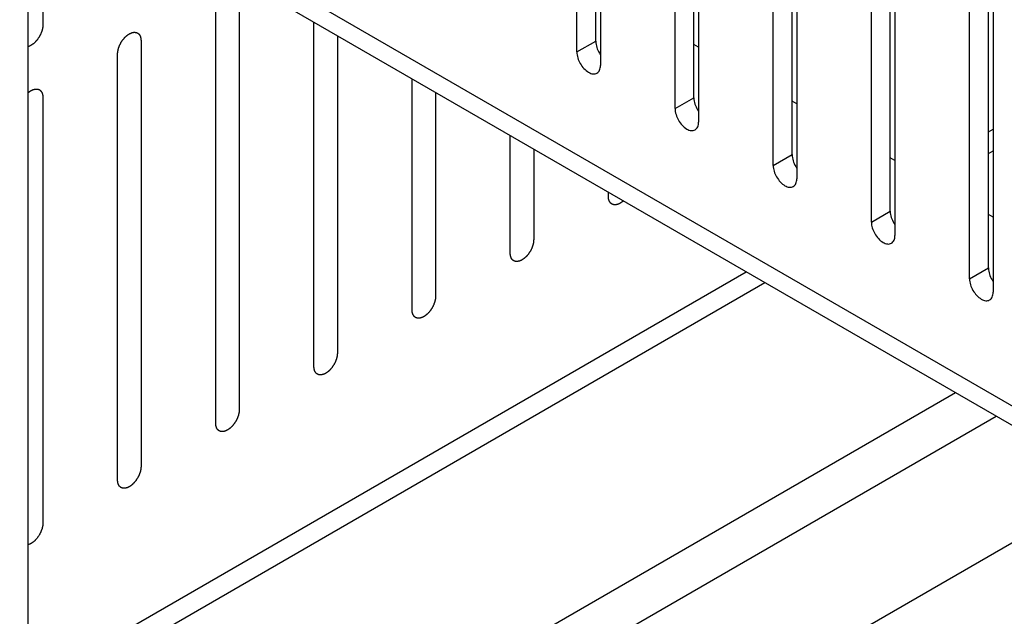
# Model space of a CAD drawing. Header units: inches. Extents: x 5 to 265, y 5 to 171.
# Tile 137 of 212: x 190.51 to 192.73, y 133.85 to 135.19. Entities that reach past the tile are written whole.
import ezdxf

# ---------------------------------------------------------------- set-up
doc = ezdxf.new("R2010")
doc.units = ezdxf.units.IN
doc.header["$LTSCALE"] = 14.96
doc.header["$MEASUREMENT"] = 0
doc.layers.get('0').update_dxf_attribs({"linetype": 'CONTINUOUS'})
doc.layers.add('03_ALL_AXES', color=7, linetype='CONTINUOUS')

msp = doc.modelspace()

# ---------------------------------------------------------------- linework, layer by layer
at = {"color": 7, "linetype": 'Continuous'}
for p, q in [((203.1499, 128.3166), (189.5041, 136.1948)), ((203.1499, 128.273), (189.5308, 136.1358)), ((190.5337, 130.0148), (190.5337, 135.5568)), ((190.5673, 135.5374), (190.5673, 135.1785)), ((191.0099, 135.2707), (191.0099, 134.3113)), ((190.9569, 134.2807), (190.9569, 135.2401)), ((191.1782, 134.4085), (191.1782, 135.1847)), ((191.2312, 135.1541), (191.2312, 134.4391)), ((190.7886, 135.1429), (190.7886, 134.1835)), ((190.7355, 134.1529), (190.7355, 135.1123)), ((191.3995, 134.5363), (191.3995, 135.0569)), ((190.5673, 135.0152), (190.5673, 134.0558)), ((191.4525, 135.0263), (191.4525, 134.5669)), ((191.6208, 134.664), (191.6208, 134.9291)), ((192.6989, 134.9374), (192.7095, 134.9435)), ((191.6739, 134.8985), (191.6739, 134.6947)), ((192.6989, 134.8884), (192.7095, 134.8945)), ((191.8422, 134.7918), (191.8422, 134.8014)), ((190.5337, 133.6873), (192.1527, 134.6221)), ((190.5337, 133.6383), (192.1951, 134.5976)), ((191.5957, 133.7559), (192.6244, 134.3498)), ((191.6417, 133.6763), (192.7163, 134.2967)), ((192.9815, 134.1436), (190.5337, 132.7304))]:
    msp.add_line(p, q, dxfattribs=at)
for points, knots in [([(190.5673, 135.1785), (190.5672, 135.1772), (190.567, 135.1757), (190.5669, 135.1739), (190.5668, 135.1732), (190.5668, 135.1725), (190.5667, 135.1719), (190.5665, 135.1711), (190.5663, 135.1701), (190.566, 135.1688), (190.5657, 135.1675), (190.5653, 135.1662), (190.5652, 135.1653), (190.5648, 135.1643), (190.5643, 135.163), (190.5637, 135.1614), (190.5631, 135.1597), (190.5626, 135.1586), (190.5624, 135.158), (190.562, 135.1573), (190.5616, 135.1565), (190.561, 135.1552), (190.5603, 135.154), (190.5596, 135.1527), (190.559, 135.1514), (190.558, 135.15), (190.5568, 135.1482), (190.5556, 135.1465), (190.5546, 135.145), (190.5536, 135.144), (190.5527, 135.1429), (190.5518, 135.1419), (190.5509, 135.1408), (190.5503, 135.1402), (190.5498, 135.1396), (190.5494, 135.1392), (190.5485, 135.1385), (190.5472, 135.1374), (190.546, 135.1363), (190.545, 135.1355), (190.5444, 135.1349), (190.5439, 135.1346), (190.5434, 135.1343), (190.5428, 135.1339), (190.542, 135.1334), (190.5412, 135.133), (190.5405, 135.1325), (190.5399, 135.1321), (190.5394, 135.1318), (190.539, 135.1316), (190.5386, 135.1315), (190.5381, 135.1313), (190.5375, 135.131), (190.536, 135.1304), (190.5347, 135.1299), (190.5337, 135.1296)], [0, 0, 0, 0, 0.0625, 0.078125, 0.09375, 0.101562, 0.109375, 0.125, 0.140625, 0.15625, 0.1875, 0.203125, 0.21875, 0.234375, 0.25, 0.28125, 0.3125, 0.328125, 0.335938, 0.34375, 0.359375, 0.375, 0.40625, 0.421875, 0.4375, 0.46875, 0.5, 0.53125, 0.5625, 0.578125, 0.59375, 0.625, 0.640625, 0.65625, 0.664062, 0.671875, 0.6875, 0.71875, 0.75, 0.765625, 0.78125, 0.789062, 0.796875, 0.8125, 0.828125, 0.84375, 0.859375, 0.875, 0.882812, 0.890625, 0.898438, 0.90625, 0.921875, 0.9375, 1, 1, 1, 1]), ([(190.7355, 135.1123), (190.7356, 135.1128), (190.7357, 135.1139), (190.7358, 135.1154), (190.7359, 135.1167), (190.736, 135.1176), (190.736, 135.1182), (190.736, 135.1186), (190.7361, 135.119), (190.7363, 135.1195), (190.7365, 135.1205), (190.7368, 135.1218), (190.7371, 135.1232), (190.7373, 135.1242), (190.7375, 135.1247), (190.7375, 135.1251), (190.7377, 135.1256), (190.7379, 135.1261), (190.7383, 135.1271), (190.7388, 135.1285), (190.7393, 135.1299), (190.7396, 135.1308), (190.7398, 135.1314), (190.74, 135.1318), (190.7402, 135.1322), (190.7405, 135.1328), (190.741, 135.1338), (190.7416, 135.1351), (190.7423, 135.1365), (190.7428, 135.1375), (190.7431, 135.138), (190.7433, 135.1385), (190.7436, 135.1388), (190.7439, 135.1393), (190.7445, 135.1402), (190.7453, 135.1415), (190.7461, 135.1428), (190.7467, 135.1437), (190.7471, 135.1442), (190.7473, 135.1446), (190.7476, 135.1449), (190.748, 135.1454), (190.7486, 135.1461), (190.7496, 135.1473), (190.7505, 135.1484), (190.7512, 135.1492), (190.7516, 135.1497), (190.7519, 135.15), (190.7522, 135.1503), (190.7526, 135.1507), (190.7533, 135.1514), (190.7543, 135.1523), (190.7554, 135.1533), (190.7561, 135.1539), (190.7565, 135.1543), (190.7568, 135.1546), (190.7571, 135.1548), (190.7576, 135.1551), (190.7583, 135.1557), (190.7594, 135.1564), (190.7605, 135.1572), (190.7613, 135.1577), (190.7617, 135.158), (190.7621, 135.1583), (190.7624, 135.1584), (190.7628, 135.1586), (190.7636, 135.1589), (190.7646, 135.1594), (190.7657, 135.1599), (190.7665, 135.1603), (190.7669, 135.1605), (190.7672, 135.1607), (190.7675, 135.1607), (190.7679, 135.1608), (190.7687, 135.161), (190.7697, 135.1612), (190.7707, 135.1614), (190.7714, 135.1616), (190.7719, 135.1617), (190.7722, 135.1618), (190.7725, 135.1618), (190.7728, 135.1617), (190.7735, 135.1617), (190.7745, 135.1617), (190.7754, 135.1616), (190.7761, 135.1616), (190.7764, 135.1616), (190.7767, 135.1616), (190.777, 135.1615), (190.7773, 135.1614), (190.7779, 135.1612), (190.7788, 135.1609), (190.7796, 135.1605), (190.7802, 135.1603), (190.7806, 135.1602), (190.7808, 135.1601), (190.781, 135.1599), (190.7813, 135.1597), (190.7818, 135.1593), (190.7825, 135.1587), (190.7831, 135.1582), (190.7836, 135.1578), (190.7839, 135.1575), (190.7841, 135.1574), (190.7842, 135.1571), (190.7845, 135.1568), (190.7848, 135.1563), (190.7853, 135.1555), (190.7858, 135.1547), (190.7862, 135.1541), (190.7864, 135.1538), (190.7866, 135.1535), (190.7866, 135.1532), (190.7868, 135.1528), (190.787, 135.1521), (190.7873, 135.1511), (190.7876, 135.1501), (190.7878, 135.1494), (190.788, 135.149), (190.7881, 135.1487), (190.7881, 135.1483), (190.7881, 135.1479), (190.7882, 135.147), (190.7883, 135.1458), (190.7884, 135.1444), (190.7885, 135.1434), (190.7886, 135.1429)], [0, 0, 0, 0, 0.015625, 0.03125, 0.046875, 0.054688, 0.058594, 0.0625, 0.066406, 0.070312, 0.078125, 0.09375, 0.109375, 0.117188, 0.121094, 0.125, 0.128906, 0.132812, 0.140625, 0.15625, 0.171875, 0.179688, 0.183594, 0.1875, 0.191406, 0.195312, 0.203125, 0.21875, 0.234375, 0.242188, 0.246094, 0.25, 0.253906, 0.257812, 0.265625, 0.28125, 0.296875, 0.304688, 0.308594, 0.3125, 0.316406, 0.320312, 0.328125, 0.34375, 0.359375, 0.367188, 0.371094, 0.375, 0.378906, 0.382812, 0.390625, 0.40625, 0.421875, 0.429688, 0.433594, 0.4375, 0.441406, 0.445312, 0.453125, 0.46875, 0.484375, 0.492188, 0.496094, 0.5, 0.503906, 0.507812, 0.515625, 0.53125, 0.546875, 0.554688, 0.558594, 0.5625, 0.566406, 0.570312, 0.578125, 0.59375, 0.609375, 0.617188, 0.621094, 0.625, 0.628906, 0.632812, 0.640625, 0.65625, 0.671875, 0.679688, 0.683594, 0.6875, 0.691406, 0.695312, 0.703125, 0.71875, 0.734375, 0.742188, 0.746094, 0.75, 0.753906, 0.757812, 0.765625, 0.78125, 0.796875, 0.804688, 0.808594, 0.8125, 0.816406, 0.820312, 0.828125, 0.84375, 0.859375, 0.867188, 0.871094, 0.875, 0.878906, 0.882812, 0.890625, 0.90625, 0.921875, 0.929688, 0.933594, 0.9375, 0.941406, 0.945312, 0.953125, 0.96875, 0.984375, 1, 1, 1, 1]), ([(190.5337, 135.0253), (190.5347, 135.0261), (190.5359, 135.027), (190.5374, 135.0282), (190.538, 135.0286), (190.5385, 135.029), (190.539, 135.0294), (190.5396, 135.0297), (190.5404, 135.0301), (190.5412, 135.0306), (190.5419, 135.031), (190.5427, 135.0314), (190.5433, 135.0317), (190.5439, 135.032), (190.5444, 135.0323), (190.545, 135.0325), (190.546, 135.0327), (190.5472, 135.0331), (190.5483, 135.0334), (190.549, 135.0336), (190.5493, 135.0337), (190.5496, 135.0338), (190.5498, 135.0338), (190.5502, 135.0338), (190.5508, 135.0339), (190.5515, 135.0339), (190.5522, 135.0339), (190.5528, 135.0339), (190.5535, 135.0339), (190.5541, 135.0339), (190.5546, 135.034), (190.555, 135.0338), (190.5557, 135.0336), (190.5567, 135.0333), (190.5577, 135.033), (190.5584, 135.0328), (190.5588, 135.0327), (190.5591, 135.0325), (190.5595, 135.0321), (190.56, 135.0318), (190.5605, 135.0314), (190.5611, 135.031), (190.5616, 135.0306), (190.562, 135.0303), (190.5623, 135.0301), (190.5624, 135.03), (190.5625, 135.0298), (190.5627, 135.0296), (190.5631, 135.029), (190.5636, 135.0282), (190.5643, 135.0272), (190.5648, 135.0265), (190.5651, 135.026), (190.5652, 135.0256), (190.5654, 135.0251), (190.5656, 135.0245), (190.5658, 135.0238), (190.566, 135.0231), (190.5663, 135.0224), (190.5664, 135.0218), (190.5666, 135.0214), (190.5667, 135.021), (190.5667, 135.0206), (190.5668, 135.02), (190.5669, 135.0193), (190.567, 135.0177), (190.5671, 135.0163), (190.5673, 135.0152)], [0, 0, 0, 0, 0.0625, 0.078125, 0.09375, 0.101562, 0.109375, 0.125, 0.140625, 0.15625, 0.171875, 0.1875, 0.203125, 0.210938, 0.21875, 0.234375, 0.25, 0.28125, 0.3125, 0.320312, 0.328125, 0.332031, 0.335938, 0.34375, 0.359375, 0.375, 0.390625, 0.40625, 0.421875, 0.4375, 0.445312, 0.453125, 0.46875, 0.5, 0.53125, 0.546875, 0.554688, 0.5625, 0.578125, 0.59375, 0.609375, 0.625, 0.640625, 0.65625, 0.664062, 0.667969, 0.671875, 0.679688, 0.6875, 0.71875, 0.75, 0.765625, 0.78125, 0.789062, 0.796875, 0.8125, 0.828125, 0.84375, 0.859375, 0.875, 0.882812, 0.890625, 0.898438, 0.90625, 0.921875, 0.9375, 1, 1, 1, 1]), ([(191.8759, 134.7819), (191.8749, 134.7811), (191.8737, 134.7801), (191.8722, 134.779), (191.8716, 134.7785), (191.8711, 134.7781), (191.8706, 134.7777), (191.87, 134.7774), (191.8692, 134.777), (191.8684, 134.7765), (191.8677, 134.7761), (191.8669, 134.7757), (191.8663, 134.7754), (191.8658, 134.7751), (191.8652, 134.7748), (191.8646, 134.7746), (191.8636, 134.7743), (191.8624, 134.7739), (191.8613, 134.7736), (191.8605, 134.7734), (191.8602, 134.7733), (191.86, 134.7732), (191.8597, 134.7732), (191.8593, 134.7732), (191.8587, 134.7731), (191.8581, 134.7731), (191.8574, 134.7731), (191.8567, 134.7731), (191.856, 134.773), (191.8554, 134.773), (191.8549, 134.773), (191.8545, 134.7732), (191.8538, 134.7733), (191.8528, 134.7737), (191.8518, 134.7739), (191.8511, 134.7742), (191.8506, 134.7743), (191.8503, 134.7745), (191.8499, 134.7748), (191.8494, 134.7752), (191.8489, 134.7756), (191.8484, 134.7759), (191.8479, 134.7763), (191.8475, 134.7766), (191.8472, 134.7768), (191.847, 134.7769), (191.8469, 134.7771), (191.8468, 134.7774), (191.8464, 134.7779), (191.8458, 134.7787), (191.8452, 134.7797), (191.8447, 134.7804), (191.8444, 134.7809), (191.8442, 134.7813), (191.8441, 134.7818), (191.8439, 134.7824), (191.8436, 134.7831), (191.8434, 134.7838), (191.8432, 134.7845), (191.843, 134.7851), (191.8428, 134.7856), (191.8427, 134.7859), (191.8427, 134.7864), (191.8426, 134.7869), (191.8426, 134.7876), (191.8424, 134.7893), (191.8423, 134.7907), (191.8422, 134.7918)], [0, 0, 0, 0, 0.0625, 0.078125, 0.09375, 0.101562, 0.109375, 0.125, 0.140625, 0.15625, 0.171875, 0.1875, 0.203125, 0.210938, 0.21875, 0.234375, 0.25, 0.28125, 0.3125, 0.320312, 0.328125, 0.332031, 0.335938, 0.34375, 0.359375, 0.375, 0.390625, 0.40625, 0.421875, 0.4375, 0.445312, 0.453125, 0.46875, 0.5, 0.53125, 0.546875, 0.554688, 0.5625, 0.578125, 0.59375, 0.609375, 0.625, 0.640625, 0.65625, 0.664062, 0.667969, 0.671875, 0.679688, 0.6875, 0.71875, 0.75, 0.765625, 0.78125, 0.789062, 0.796875, 0.8125, 0.828125, 0.84375, 0.859375, 0.875, 0.882812, 0.890625, 0.898438, 0.90625, 0.921875, 0.9375, 1, 1, 1, 1]), ([(191.6739, 134.6947), (191.6738, 134.6941), (191.6737, 134.6931), (191.6736, 134.6915), (191.6735, 134.6902), (191.6734, 134.6893), (191.6734, 134.6888), (191.6734, 134.6884), (191.6733, 134.688), (191.6732, 134.6875), (191.6729, 134.6865), (191.6726, 134.6851), (191.6723, 134.6838), (191.6721, 134.6828), (191.672, 134.6823), (191.6719, 134.6818), (191.6717, 134.6814), (191.6715, 134.6809), (191.6712, 134.6799), (191.6707, 134.6785), (191.6701, 134.6771), (191.6698, 134.6761), (191.6696, 134.6756), (191.6695, 134.6752), (191.6692, 134.6748), (191.669, 134.6742), (191.6685, 134.6732), (191.6678, 134.6718), (191.6671, 134.6705), (191.6666, 134.6695), (191.6663, 134.669), (191.6661, 134.6685), (191.6659, 134.6682), (191.6655, 134.6676), (191.6649, 134.6668), (191.6641, 134.6655), (191.6633, 134.6642), (191.6627, 134.6633), (191.6624, 134.6628), (191.6621, 134.6624), (191.6618, 134.6621), (191.6614, 134.6616), (191.6608, 134.6608), (191.6598, 134.6597), (191.6589, 134.6586), (191.6582, 134.6578), (191.6578, 134.6573), (191.6576, 134.657), (191.6572, 134.6567), (191.6568, 134.6563), (191.6561, 134.6556), (191.6551, 134.6547), (191.654, 134.6537), (191.6533, 134.653), (191.6529, 134.6527), (191.6526, 134.6524), (191.6523, 134.6521), (191.6518, 134.6518), (191.6511, 134.6513), (191.65, 134.6506), (191.6489, 134.6498), (191.6481, 134.6493), (191.6477, 134.649), (191.6474, 134.6487), (191.647, 134.6486), (191.6466, 134.6484), (191.6459, 134.648), (191.6448, 134.6475), (191.6437, 134.647), (191.643, 134.6467), (191.6425, 134.6465), (191.6422, 134.6463), (191.6419, 134.6463), (191.6415, 134.6462), (191.6408, 134.646), (191.6397, 134.6458), (191.6387, 134.6455), (191.638, 134.6454), (191.6376, 134.6453), (191.6372, 134.6452), (191.637, 134.6452), (191.6366, 134.6452), (191.6359, 134.6453), (191.635, 134.6453), (191.634, 134.6453), (191.6333, 134.6454), (191.633, 134.6454), (191.6327, 134.6454), (191.6324, 134.6455), (191.6321, 134.6456), (191.6315, 134.6458), (191.6306, 134.6461), (191.6298, 134.6464), (191.6292, 134.6467), (191.6289, 134.6468), (191.6286, 134.6469), (191.6284, 134.6471), (191.6281, 134.6473), (191.6276, 134.6477), (191.627, 134.6482), (191.6263, 134.6488), (191.6258, 134.6492), (191.6255, 134.6494), (191.6253, 134.6496), (191.6252, 134.6499), (191.625, 134.6502), (191.6246, 134.6507), (191.6241, 134.6515), (191.6236, 134.6523), (191.6232, 134.6529), (191.623, 134.6532), (191.6229, 134.6534), (191.6228, 134.6538), (191.6227, 134.6542), (191.6224, 134.6549), (191.6221, 134.6559), (191.6218, 134.6569), (191.6216, 134.6576), (191.6215, 134.658), (191.6213, 134.6583), (191.6213, 134.6587), (191.6213, 134.6591), (191.6212, 134.66), (191.6211, 134.6612), (191.621, 134.6626), (191.6209, 134.6636), (191.6208, 134.664)], [0, 0, 0, 0, 0.015625, 0.03125, 0.046875, 0.054688, 0.058594, 0.0625, 0.066406, 0.070312, 0.078125, 0.09375, 0.109375, 0.117188, 0.121094, 0.125, 0.128906, 0.132812, 0.140625, 0.15625, 0.171875, 0.179688, 0.183594, 0.1875, 0.191406, 0.195312, 0.203125, 0.21875, 0.234375, 0.242188, 0.246094, 0.25, 0.253906, 0.257812, 0.265625, 0.28125, 0.296875, 0.304688, 0.308594, 0.3125, 0.316406, 0.320312, 0.328125, 0.34375, 0.359375, 0.367188, 0.371094, 0.375, 0.378906, 0.382812, 0.390625, 0.40625, 0.421875, 0.429688, 0.433594, 0.4375, 0.441406, 0.445312, 0.453125, 0.46875, 0.484375, 0.492188, 0.496094, 0.5, 0.503906, 0.507812, 0.515625, 0.53125, 0.546875, 0.554688, 0.558594, 0.5625, 0.566406, 0.570312, 0.578125, 0.59375, 0.609375, 0.617188, 0.621094, 0.625, 0.628906, 0.632812, 0.640625, 0.65625, 0.671875, 0.679688, 0.683594, 0.6875, 0.691406, 0.695312, 0.703125, 0.71875, 0.734375, 0.742188, 0.746094, 0.75, 0.753906, 0.757812, 0.765625, 0.78125, 0.796875, 0.804688, 0.808594, 0.8125, 0.816406, 0.820312, 0.828125, 0.84375, 0.859375, 0.867188, 0.871094, 0.875, 0.878906, 0.882812, 0.890625, 0.90625, 0.921875, 0.929688, 0.933594, 0.9375, 0.941406, 0.945312, 0.953125, 0.96875, 0.984375, 1, 1, 1, 1]), ([(191.4525, 134.5669), (191.4525, 134.5664), (191.4524, 134.5653), (191.4523, 134.5638), (191.4522, 134.5625), (191.4521, 134.5616), (191.4521, 134.561), (191.4521, 134.5607), (191.4519, 134.5602), (191.4518, 134.5597), (191.4516, 134.5587), (191.4513, 134.5574), (191.451, 134.556), (191.4508, 134.555), (191.4506, 134.5545), (191.4506, 134.5541), (191.4504, 134.5536), (191.4502, 134.5531), (191.4498, 134.5521), (191.4493, 134.5507), (191.4488, 134.5493), (191.4485, 134.5484), (191.4483, 134.5478), (191.4481, 134.5474), (191.4479, 134.547), (191.4476, 134.5464), (191.4471, 134.5455), (191.4465, 134.5441), (191.4458, 134.5427), (191.4453, 134.5417), (191.445, 134.5412), (191.4448, 134.5407), (191.4445, 134.5404), (191.4442, 134.5399), (191.4436, 134.539), (191.4428, 134.5377), (191.4419, 134.5364), (191.4414, 134.5355), (191.441, 134.535), (191.4408, 134.5346), (191.4405, 134.5343), (191.4401, 134.5339), (191.4395, 134.5331), (191.4385, 134.5319), (191.4376, 134.5308), (191.4369, 134.53), (191.4365, 134.5295), (191.4362, 134.5292), (191.4359, 134.5289), (191.4355, 134.5285), (191.4348, 134.5279), (191.4337, 134.5269), (191.4327, 134.5259), (191.432, 134.5253), (191.4316, 134.5249), (191.4313, 134.5246), (191.4309, 134.5244), (191.4305, 134.5241), (191.4297, 134.5235), (191.4287, 134.5228), (191.4276, 134.522), (191.4268, 134.5215), (191.4264, 134.5212), (191.426, 134.5209), (191.4257, 134.5208), (191.4253, 134.5206), (191.4245, 134.5203), (191.4235, 134.5198), (191.4224, 134.5193), (191.4216, 134.5189), (191.4212, 134.5187), (191.4209, 134.5185), (191.4206, 134.5185), (191.4202, 134.5184), (191.4194, 134.5182), (191.4184, 134.518), (191.4174, 134.5178), (191.4166, 134.5176), (191.4162, 134.5175), (191.4159, 134.5174), (191.4156, 134.5175), (191.4153, 134.5175), (191.4146, 134.5175), (191.4136, 134.5175), (191.4127, 134.5176), (191.412, 134.5176), (191.4116, 134.5176), (191.4113, 134.5176), (191.4111, 134.5177), (191.4108, 134.5178), (191.4102, 134.518), (191.4093, 134.5184), (191.4085, 134.5187), (191.4079, 134.5189), (191.4075, 134.519), (191.4073, 134.5191), (191.4071, 134.5193), (191.4068, 134.5195), (191.4063, 134.5199), (191.4056, 134.5205), (191.405, 134.521), (191.4045, 134.5214), (191.4042, 134.5217), (191.404, 134.5218), (191.4038, 134.5221), (191.4036, 134.5224), (191.4033, 134.523), (191.4028, 134.5237), (191.4023, 134.5246), (191.4019, 134.5251), (191.4017, 134.5254), (191.4015, 134.5257), (191.4015, 134.526), (191.4013, 134.5264), (191.4011, 134.5271), (191.4008, 134.5281), (191.4005, 134.5291), (191.4003, 134.5298), (191.4001, 134.5302), (191.4, 134.5305), (191.4, 134.5309), (191.4, 134.5314), (191.3999, 134.5322), (191.3998, 134.5334), (191.3996, 134.5348), (191.3996, 134.5358), (191.3995, 134.5363)], [0, 0, 0, 0, 0.015625, 0.03125, 0.046875, 0.054688, 0.058594, 0.0625, 0.066406, 0.070312, 0.078125, 0.09375, 0.109375, 0.117188, 0.121094, 0.125, 0.128906, 0.132812, 0.140625, 0.15625, 0.171875, 0.179688, 0.183594, 0.1875, 0.191406, 0.195312, 0.203125, 0.21875, 0.234375, 0.242188, 0.246094, 0.25, 0.253906, 0.257812, 0.265625, 0.28125, 0.296875, 0.304688, 0.308594, 0.3125, 0.316406, 0.320312, 0.328125, 0.34375, 0.359375, 0.367188, 0.371094, 0.375, 0.378906, 0.382812, 0.390625, 0.40625, 0.421875, 0.429688, 0.433594, 0.4375, 0.441406, 0.445312, 0.453125, 0.46875, 0.484375, 0.492188, 0.496094, 0.5, 0.503906, 0.507812, 0.515625, 0.53125, 0.546875, 0.554688, 0.558594, 0.5625, 0.566406, 0.570312, 0.578125, 0.59375, 0.609375, 0.617188, 0.621094, 0.625, 0.628906, 0.632812, 0.640625, 0.65625, 0.671875, 0.679688, 0.683594, 0.6875, 0.691406, 0.695312, 0.703125, 0.71875, 0.734375, 0.742188, 0.746094, 0.75, 0.753906, 0.757812, 0.765625, 0.78125, 0.796875, 0.804688, 0.808594, 0.8125, 0.816406, 0.820312, 0.828125, 0.84375, 0.859375, 0.867188, 0.871094, 0.875, 0.878906, 0.882812, 0.890625, 0.90625, 0.921875, 0.929688, 0.933594, 0.9375, 0.941406, 0.945312, 0.953125, 0.96875, 0.984375, 1, 1, 1, 1]), ([(191.2312, 134.4391), (191.2312, 134.4386), (191.2311, 134.4375), (191.231, 134.436), (191.2309, 134.4347), (191.2308, 134.4338), (191.2307, 134.4333), (191.2307, 134.4329), (191.2306, 134.4325), (191.2305, 134.4319), (191.2303, 134.4309), (191.23, 134.4296), (191.2297, 134.4282), (191.2294, 134.4272), (191.2293, 134.4267), (191.2292, 134.4263), (191.2291, 134.4259), (191.2289, 134.4253), (191.2285, 134.4243), (191.228, 134.4229), (191.2275, 134.4216), (191.2272, 134.4206), (191.2269, 134.42), (191.2268, 134.4196), (191.2266, 134.4192), (191.2263, 134.4186), (191.2258, 134.4177), (191.2251, 134.4163), (191.2244, 134.4149), (191.2239, 134.4139), (191.2237, 134.4134), (191.2235, 134.413), (191.2232, 134.4126), (191.2229, 134.4121), (191.2223, 134.4112), (191.2215, 134.4099), (191.2206, 134.4087), (191.22, 134.4078), (191.2197, 134.4073), (191.2195, 134.4069), (191.2192, 134.4065), (191.2188, 134.4061), (191.2181, 134.4053), (191.2172, 134.4041), (191.2162, 134.403), (191.2156, 134.4022), (191.2152, 134.4018), (191.2149, 134.4014), (191.2146, 134.4011), (191.2142, 134.4007), (191.2135, 134.4001), (191.2124, 134.3991), (191.2114, 134.3982), (191.2107, 134.3975), (191.2103, 134.3971), (191.21, 134.3968), (191.2096, 134.3966), (191.2092, 134.3963), (191.2084, 134.3958), (191.2073, 134.395), (191.2062, 134.3942), (191.2055, 134.3937), (191.205, 134.3934), (191.2047, 134.3932), (191.2044, 134.393), (191.204, 134.3928), (191.2032, 134.3925), (191.2021, 134.392), (191.2011, 134.3915), (191.2003, 134.3911), (191.1999, 134.3909), (191.1996, 134.3908), (191.1992, 134.3907), (191.1988, 134.3906), (191.1981, 134.3905), (191.1971, 134.3902), (191.196, 134.39), (191.1953, 134.3898), (191.1949, 134.3897), (191.1946, 134.3896), (191.1943, 134.3897), (191.1939, 134.3897), (191.1933, 134.3897), (191.1923, 134.3897), (191.1914, 134.3898), (191.1907, 134.3898), (191.1903, 134.3898), (191.19, 134.3898), (191.1898, 134.3899), (191.1894, 134.39), (191.1888, 134.3903), (191.188, 134.3906), (191.1871, 134.3909), (191.1866, 134.3911), (191.1862, 134.3912), (191.1859, 134.3913), (191.1858, 134.3915), (191.1855, 134.3917), (191.185, 134.3921), (191.1843, 134.3927), (191.1836, 134.3933), (191.1832, 134.3936), (191.1829, 134.3939), (191.1827, 134.394), (191.1825, 134.3943), (191.1823, 134.3946), (191.182, 134.3952), (191.1815, 134.396), (191.1809, 134.3968), (191.1806, 134.3973), (191.1804, 134.3977), (191.1802, 134.3979), (191.1801, 134.3982), (191.18, 134.3986), (191.1798, 134.3993), (191.1795, 134.4003), (191.1792, 134.4013), (191.1789, 134.402), (191.1788, 134.4024), (191.1787, 134.4027), (191.1787, 134.4031), (191.1786, 134.4036), (191.1786, 134.4044), (191.1785, 134.4056), (191.1783, 134.4071), (191.1782, 134.408), (191.1782, 134.4085)], [0, 0, 0, 0, 0.015625, 0.03125, 0.046875, 0.054688, 0.058594, 0.0625, 0.066406, 0.070312, 0.078125, 0.09375, 0.109375, 0.117188, 0.121094, 0.125, 0.128906, 0.132812, 0.140625, 0.15625, 0.171875, 0.179688, 0.183594, 0.1875, 0.191406, 0.195312, 0.203125, 0.21875, 0.234375, 0.242188, 0.246094, 0.25, 0.253906, 0.257812, 0.265625, 0.28125, 0.296875, 0.304688, 0.308594, 0.3125, 0.316406, 0.320312, 0.328125, 0.34375, 0.359375, 0.367188, 0.371094, 0.375, 0.378906, 0.382812, 0.390625, 0.40625, 0.421875, 0.429688, 0.433594, 0.4375, 0.441406, 0.445312, 0.453125, 0.46875, 0.484375, 0.492188, 0.496094, 0.5, 0.503906, 0.507812, 0.515625, 0.53125, 0.546875, 0.554688, 0.558594, 0.5625, 0.566406, 0.570312, 0.578125, 0.59375, 0.609375, 0.617188, 0.621094, 0.625, 0.628906, 0.632812, 0.640625, 0.65625, 0.671875, 0.679688, 0.683594, 0.6875, 0.691406, 0.695312, 0.703125, 0.71875, 0.734375, 0.742188, 0.746094, 0.75, 0.753906, 0.757812, 0.765625, 0.78125, 0.796875, 0.804688, 0.808594, 0.8125, 0.816406, 0.820312, 0.828125, 0.84375, 0.859375, 0.867188, 0.871094, 0.875, 0.878906, 0.882812, 0.890625, 0.90625, 0.921875, 0.929688, 0.933594, 0.9375, 0.941406, 0.945312, 0.953125, 0.96875, 0.984375, 1, 1, 1, 1]), ([(191.0099, 134.3113), (191.0099, 134.3108), (191.0098, 134.3098), (191.0096, 134.3082), (191.0095, 134.3069), (191.0095, 134.306), (191.0094, 134.3055), (191.0094, 134.3051), (191.0093, 134.3047), (191.0092, 134.3041), (191.009, 134.3032), (191.0087, 134.3018), (191.0083, 134.3004), (191.0081, 134.2995), (191.008, 134.2989), (191.0079, 134.2985), (191.0077, 134.2981), (191.0075, 134.2975), (191.0072, 134.2966), (191.0067, 134.2952), (191.0062, 134.2938), (191.0058, 134.2928), (191.0056, 134.2922), (191.0055, 134.2918), (191.0053, 134.2914), (191.005, 134.2909), (191.0045, 134.2899), (191.0038, 134.2885), (191.0031, 134.2871), (191.0026, 134.2862), (191.0023, 134.2856), (191.0021, 134.2852), (191.0019, 134.2848), (191.0016, 134.2843), (191.001, 134.2834), (191.0001, 134.2821), (190.9993, 134.2809), (190.9987, 134.28), (190.9984, 134.2795), (190.9981, 134.2791), (190.9978, 134.2788), (190.9975, 134.2783), (190.9968, 134.2775), (190.9959, 134.2764), (190.9949, 134.2752), (190.9942, 134.2744), (190.9939, 134.274), (190.9936, 134.2736), (190.9933, 134.2733), (190.9929, 134.273), (190.9921, 134.2723), (190.9911, 134.2713), (190.9901, 134.2704), (190.9893, 134.2697), (190.9889, 134.2693), (190.9886, 134.269), (190.9883, 134.2688), (190.9879, 134.2685), (190.9871, 134.268), (190.986, 134.2672), (190.9849, 134.2665), (190.9841, 134.2659), (190.9837, 134.2656), (190.9834, 134.2654), (190.9831, 134.2653), (190.9826, 134.265), (190.9819, 134.2647), (190.9808, 134.2642), (190.9797, 134.2637), (190.979, 134.2634), (190.9786, 134.2632), (190.9782, 134.263), (190.9779, 134.2629), (190.9775, 134.2628), (190.9768, 134.2627), (190.9758, 134.2624), (190.9747, 134.2622), (190.974, 134.262), (190.9736, 134.262), (190.9733, 134.2619), (190.973, 134.2619), (190.9726, 134.2619), (190.9719, 134.2619), (190.971, 134.262), (190.97, 134.262), (190.9694, 134.262), (190.969, 134.262), (190.9687, 134.262), (190.9685, 134.2621), (190.9681, 134.2623), (190.9675, 134.2625), (190.9667, 134.2628), (190.9658, 134.2631), (190.9652, 134.2633), (190.9649, 134.2635), (190.9646, 134.2635), (190.9644, 134.2637), (190.9642, 134.2639), (190.9637, 134.2643), (190.963, 134.2649), (190.9623, 134.2655), (190.9618, 134.2659), (190.9616, 134.2661), (190.9613, 134.2662), (190.9612, 134.2665), (190.961, 134.2668), (190.9606, 134.2674), (190.9601, 134.2682), (190.9596, 134.269), (190.9593, 134.2696), (190.9591, 134.2699), (190.9589, 134.2701), (190.9588, 134.2704), (190.9587, 134.2708), (190.9585, 134.2715), (190.9581, 134.2725), (190.9578, 134.2735), (190.9576, 134.2743), (190.9575, 134.2747), (190.9574, 134.2749), (190.9574, 134.2753), (190.9573, 134.2758), (190.9572, 134.2766), (190.9571, 134.2778), (190.957, 134.2793), (190.9569, 134.2802), (190.9569, 134.2807)], [0, 0, 0, 0, 0.015625, 0.03125, 0.046875, 0.054688, 0.058594, 0.0625, 0.066406, 0.070312, 0.078125, 0.09375, 0.109375, 0.117188, 0.121094, 0.125, 0.128906, 0.132812, 0.140625, 0.15625, 0.171875, 0.179688, 0.183594, 0.1875, 0.191406, 0.195312, 0.203125, 0.21875, 0.234375, 0.242188, 0.246094, 0.25, 0.253906, 0.257812, 0.265625, 0.28125, 0.296875, 0.304688, 0.308594, 0.3125, 0.316406, 0.320312, 0.328125, 0.34375, 0.359375, 0.367188, 0.371094, 0.375, 0.378906, 0.382812, 0.390625, 0.40625, 0.421875, 0.429688, 0.433594, 0.4375, 0.441406, 0.445312, 0.453125, 0.46875, 0.484375, 0.492188, 0.496094, 0.5, 0.503906, 0.507812, 0.515625, 0.53125, 0.546875, 0.554688, 0.558594, 0.5625, 0.566406, 0.570312, 0.578125, 0.59375, 0.609375, 0.617188, 0.621094, 0.625, 0.628906, 0.632812, 0.640625, 0.65625, 0.671875, 0.679688, 0.683594, 0.6875, 0.691406, 0.695312, 0.703125, 0.71875, 0.734375, 0.742188, 0.746094, 0.75, 0.753906, 0.757812, 0.765625, 0.78125, 0.796875, 0.804688, 0.808594, 0.8125, 0.816406, 0.820312, 0.828125, 0.84375, 0.859375, 0.867188, 0.871094, 0.875, 0.878906, 0.882812, 0.890625, 0.90625, 0.921875, 0.929688, 0.933594, 0.9375, 0.941406, 0.945312, 0.953125, 0.96875, 0.984375, 1, 1, 1, 1]), ([(190.7886, 134.1835), (190.7885, 134.183), (190.7885, 134.182), (190.7883, 134.1804), (190.7882, 134.1791), (190.7881, 134.1782), (190.7881, 134.1777), (190.7881, 134.1773), (190.788, 134.1769), (190.7879, 134.1763), (190.7876, 134.1754), (190.7873, 134.174), (190.787, 134.1726), (190.7868, 134.1717), (190.7867, 134.1711), (190.7866, 134.1707), (190.7864, 134.1703), (190.7862, 134.1697), (190.7859, 134.1688), (190.7854, 134.1674), (190.7849, 134.166), (190.7845, 134.165), (190.7843, 134.1645), (190.7842, 134.164), (190.7839, 134.1636), (190.7837, 134.1631), (190.7832, 134.1621), (190.7825, 134.1607), (190.7818, 134.1593), (190.7813, 134.1584), (190.781, 134.1578), (190.7808, 134.1574), (190.7806, 134.157), (190.7802, 134.1565), (190.7796, 134.1556), (190.7788, 134.1544), (190.778, 134.1531), (190.7774, 134.1522), (190.7771, 134.1517), (190.7768, 134.1513), (190.7765, 134.151), (190.7761, 134.1505), (190.7755, 134.1497), (190.7745, 134.1486), (190.7736, 134.1474), (190.7729, 134.1466), (190.7725, 134.1462), (190.7723, 134.1458), (190.7719, 134.1456), (190.7715, 134.1452), (190.7708, 134.1445), (190.7698, 134.1435), (190.7687, 134.1426), (190.768, 134.1419), (190.7676, 134.1415), (190.7673, 134.1412), (190.767, 134.141), (190.7665, 134.1407), (190.7658, 134.1402), (190.7647, 134.1394), (190.7636, 134.1387), (190.7628, 134.1381), (190.7624, 134.1379), (190.7621, 134.1376), (190.7617, 134.1375), (190.7613, 134.1373), (190.7606, 134.1369), (190.7595, 134.1364), (190.7584, 134.1359), (190.7577, 134.1356), (190.7572, 134.1354), (190.7569, 134.1352), (190.7566, 134.1352), (190.7562, 134.1351), (190.7555, 134.1349), (190.7544, 134.1347), (190.7534, 134.1344), (190.7527, 134.1343), (190.7523, 134.1342), (190.752, 134.1341), (190.7517, 134.1341), (190.7513, 134.1341), (190.7506, 134.1341), (190.7497, 134.1342), (190.7487, 134.1342), (190.7481, 134.1342), (190.7477, 134.1343), (190.7474, 134.1342), (190.7471, 134.1344), (190.7468, 134.1345), (190.7462, 134.1347), (190.7453, 134.135), (190.7445, 134.1353), (190.7439, 134.1355), (190.7436, 134.1357), (190.7433, 134.1357), (190.7431, 134.1359), (190.7428, 134.1362), (190.7424, 134.1366), (190.7417, 134.1371), (190.741, 134.1377), (190.7405, 134.1381), (190.7402, 134.1383), (190.74, 134.1385), (190.7399, 134.1387), (190.7397, 134.139), (190.7393, 134.1396), (190.7388, 134.1404), (190.7383, 134.1412), (190.7379, 134.1418), (190.7377, 134.1421), (190.7376, 134.1423), (190.7375, 134.1426), (190.7374, 134.143), (190.7371, 134.1438), (190.7368, 134.1448), (190.7365, 134.1458), (190.7363, 134.1465), (190.7362, 134.1469), (190.7361, 134.1472), (190.736, 134.1475), (190.736, 134.148), (190.7359, 134.1489), (190.7358, 134.1501), (190.7357, 134.1515), (190.7356, 134.1524), (190.7355, 134.1529)], [0, 0, 0, 0, 0.015625, 0.03125, 0.046875, 0.054688, 0.058594, 0.0625, 0.066406, 0.070312, 0.078125, 0.09375, 0.109375, 0.117188, 0.121094, 0.125, 0.128906, 0.132812, 0.140625, 0.15625, 0.171875, 0.179688, 0.183594, 0.1875, 0.191406, 0.195312, 0.203125, 0.21875, 0.234375, 0.242188, 0.246094, 0.25, 0.253906, 0.257812, 0.265625, 0.28125, 0.296875, 0.304688, 0.308594, 0.3125, 0.316406, 0.320312, 0.328125, 0.34375, 0.359375, 0.367188, 0.371094, 0.375, 0.378906, 0.382812, 0.390625, 0.40625, 0.421875, 0.429688, 0.433594, 0.4375, 0.441406, 0.445312, 0.453125, 0.46875, 0.484375, 0.492188, 0.496094, 0.5, 0.503906, 0.507812, 0.515625, 0.53125, 0.546875, 0.554688, 0.558594, 0.5625, 0.566406, 0.570312, 0.578125, 0.59375, 0.609375, 0.617188, 0.621094, 0.625, 0.628906, 0.632812, 0.640625, 0.65625, 0.671875, 0.679688, 0.683594, 0.6875, 0.691406, 0.695312, 0.703125, 0.71875, 0.734375, 0.742188, 0.746094, 0.75, 0.753906, 0.757812, 0.765625, 0.78125, 0.796875, 0.804688, 0.808594, 0.8125, 0.816406, 0.820312, 0.828125, 0.84375, 0.859375, 0.867188, 0.871094, 0.875, 0.878906, 0.882812, 0.890625, 0.90625, 0.921875, 0.929688, 0.933594, 0.9375, 0.941406, 0.945312, 0.953125, 0.96875, 0.984375, 1, 1, 1, 1]), ([(190.5673, 134.0558), (190.5672, 134.0546), (190.567, 134.053), (190.5669, 134.0512), (190.5668, 134.0505), (190.5668, 134.0499), (190.5667, 134.0493), (190.5665, 134.0484), (190.5663, 134.0475), (190.566, 134.0461), (190.5657, 134.0448), (190.5653, 134.0435), (190.5652, 134.0426), (190.5648, 134.0416), (190.5643, 134.0403), (190.5637, 134.0387), (190.5631, 134.0371), (190.5626, 134.0359), (190.5624, 134.0353), (190.562, 134.0346), (190.5616, 134.0338), (190.561, 134.0326), (190.5603, 134.0313), (190.5596, 134.03), (190.559, 134.0287), (190.558, 134.0273), (190.5568, 134.0255), (190.5556, 134.0238), (190.5546, 134.0223), (190.5536, 134.0213), (190.5527, 134.0202), (190.5518, 134.0192), (190.5509, 134.0181), (190.5503, 134.0175), (190.5498, 134.017), (190.5494, 134.0165), (190.5485, 134.0158), (190.5472, 134.0147), (190.546, 134.0136), (190.545, 134.0128), (190.5444, 134.0122), (190.5439, 134.0119), (190.5434, 134.0116), (190.5428, 134.0112), (190.542, 134.0108), (190.5412, 134.0103), (190.5405, 134.0098), (190.5399, 134.0094), (190.5394, 134.0091), (190.539, 134.0089), (190.5386, 134.0088), (190.5381, 134.0086), (190.5375, 134.0083), (190.536, 134.0077), (190.5347, 134.0073), (190.5337, 134.0069)], [0, 0, 0, 0, 0.0625, 0.078125, 0.09375, 0.101562, 0.109375, 0.125, 0.140625, 0.15625, 0.1875, 0.203125, 0.21875, 0.234375, 0.25, 0.28125, 0.3125, 0.328125, 0.335938, 0.34375, 0.359375, 0.375, 0.40625, 0.421875, 0.4375, 0.46875, 0.5, 0.53125, 0.5625, 0.578125, 0.59375, 0.625, 0.640625, 0.65625, 0.664062, 0.671875, 0.6875, 0.71875, 0.75, 0.765625, 0.78125, 0.789062, 0.796875, 0.8125, 0.828125, 0.84375, 0.859375, 0.875, 0.882812, 0.890625, 0.898438, 0.90625, 0.921875, 0.9375, 1, 1, 1, 1])]:
    msp.add_open_spline(points, degree=3, knots=knots, dxfattribs=at)
at = {"layer": '03_ALL_AXES', "color": 7, "linetype": 'Continuous'}
for p, q in [((191.7711, 135.1175), (191.7711, 136.0769)), ((191.8136, 135.142), (191.8136, 136.0758)), ((191.8242, 136.0463), (191.8242, 135.0869)), ((191.9925, 134.9897), (191.9925, 135.9491)), ((192.0349, 135.0142), (192.0349, 135.9481)), ((192.0455, 135.9185), (192.0455, 134.9591)), ((192.2138, 134.8619), (192.2138, 135.8213)), ((192.2562, 134.8864), (192.2562, 135.8203)), ((192.2668, 135.7907), (192.2668, 134.8313)), ((192.4351, 134.7342), (192.4351, 135.6935)), ((192.4775, 134.7586), (192.4775, 135.6925)), ((192.4881, 135.6629), (192.4881, 134.7035)), ((192.6564, 134.6064), (192.6564, 135.5658)), ((192.6989, 134.6309), (192.6989, 135.5647)), ((192.7095, 135.5351), (192.7095, 134.5758)), ((191.7711, 135.1175), (191.8136, 135.142)), ((192.0455, 135.1285), (192.0349, 135.1346)), ((191.9925, 134.9897), (192.0349, 135.0142)), ((192.2668, 135.0007), (192.2562, 135.0068)), ((192.2138, 134.8619), (192.2562, 134.8864)), ((192.4881, 134.8729), (192.4775, 134.8791)), ((192.4351, 134.7342), (192.4775, 134.7586)), ((192.7095, 134.7452), (192.6989, 134.7513)), ((192.6564, 134.6064), (192.6989, 134.6309))]:
    msp.add_line(p, q, dxfattribs=at)
for points, knots in [([(191.8136, 135.142), (191.8136, 135.1406), (191.8139, 135.1347), (191.8155, 135.1289), (191.8171, 135.1246)], [0, 0, 0, 0, 0.231048, 1, 1, 1, 1]), ([(191.7711, 135.1175), (191.7711, 135.1084), (191.7773, 135.0905), (191.7898, 135.0761), (191.7976, 135.0716)], [0, 0, 0, 0, 0.500114, 1, 1, 1, 1]), ([(191.8164, 135.0697), (191.8189, 135.0712), (191.8233, 135.0767), (191.8242, 135.0833), (191.8242, 135.0869)], [0, 0, 0, 0, 0.450018, 1, 1, 1, 1]), ([(191.7976, 135.0716), (191.8007, 135.0698), (191.8069, 135.0672), (191.8139, 135.0682), (191.8164, 135.0697)], [0, 0, 0, 0, 0.550834, 1, 1, 1, 1]), ([(192.0349, 135.0142), (192.0349, 135.0128), (192.0352, 135.0069), (192.0368, 135.0011), (192.0384, 134.9968)], [0, 0, 0, 0, 0.231048, 1, 1, 1, 1]), ([(191.9925, 134.9897), (191.9925, 134.9806), (191.9987, 134.9627), (192.0111, 134.9483), (192.019, 134.9438)], [0, 0, 0, 0, 0.500114, 1, 1, 1, 1]), ([(192.0377, 134.9419), (192.0403, 134.9434), (192.0446, 134.9489), (192.0455, 134.9555), (192.0455, 134.9591)], [0, 0, 0, 0, 0.450018, 1, 1, 1, 1]), ([(192.019, 134.9438), (192.0221, 134.942), (192.0283, 134.9394), (192.0352, 134.9405), (192.0377, 134.9419)], [0, 0, 0, 0, 0.550834, 1, 1, 1, 1]), ([(192.2562, 134.8864), (192.2562, 134.8851), (192.2566, 134.8791), (192.2581, 134.8733), (192.2598, 134.8691)], [0, 0, 0, 0, 0.231048, 1, 1, 1, 1]), ([(192.2138, 134.8619), (192.2138, 134.8528), (192.22, 134.8349), (192.2324, 134.8205), (192.2403, 134.816)], [0, 0, 0, 0, 0.500114, 1, 1, 1, 1]), ([(192.2403, 134.816), (192.2434, 134.8142), (192.2496, 134.8116), (192.2565, 134.8127), (192.259, 134.8141)], [0, 0, 0, 0, 0.550834, 1, 1, 1, 1]), ([(192.259, 134.8141), (192.2616, 134.8156), (192.2659, 134.8211), (192.2668, 134.8277), (192.2668, 134.8313)], [0, 0, 0, 0, 0.450018, 1, 1, 1, 1]), ([(192.4775, 134.7586), (192.4775, 134.7573), (192.4779, 134.7514), (192.4794, 134.7455), (192.4811, 134.7413)], [0, 0, 0, 0, 0.231048, 1, 1, 1, 1]), ([(192.4351, 134.7342), (192.4351, 134.7251), (192.4413, 134.7071), (192.4537, 134.6928), (192.4616, 134.6882)], [0, 0, 0, 0, 0.500114, 1, 1, 1, 1]), ([(192.4804, 134.6864), (192.4829, 134.6878), (192.4873, 134.6933), (192.4881, 134.7), (192.4881, 134.7035)], [0, 0, 0, 0, 0.450018, 1, 1, 1, 1]), ([(192.4616, 134.6882), (192.4647, 134.6864), (192.4709, 134.6839), (192.4778, 134.6849), (192.4804, 134.6864)], [0, 0, 0, 0, 0.550834, 1, 1, 1, 1]), ([(192.6989, 134.6309), (192.6989, 134.6295), (192.6992, 134.6236), (192.7008, 134.6178), (192.7024, 134.6135)], [0, 0, 0, 0, 0.231048, 1, 1, 1, 1]), ([(192.6564, 134.6064), (192.6564, 134.5973), (192.6626, 134.5793), (192.6751, 134.565), (192.6829, 134.5604)], [0, 0, 0, 0, 0.500114, 1, 1, 1, 1]), ([(192.7017, 134.5586), (192.7042, 134.5601), (192.7086, 134.5655), (192.7095, 134.5722), (192.7095, 134.5758)], [0, 0, 0, 0, 0.450018, 1, 1, 1, 1]), ([(192.6829, 134.5604), (192.686, 134.5587), (192.6922, 134.5561), (192.6992, 134.5571), (192.7017, 134.5586)], [0, 0, 0, 0, 0.550834, 1, 1, 1, 1])]:
    msp.add_open_spline(points, degree=3, knots=knots, dxfattribs=at)
for points in [[(191.8171, 135.1246), (191.8188, 135.1202), (191.8211, 135.1159), (191.8237, 135.112)], [(192.0384, 134.9968), (192.0401, 134.9924), (192.0424, 134.9882), (192.045, 134.9842)], [(192.2598, 134.8691), (192.2615, 134.8646), (192.2637, 134.8604), (192.2664, 134.8565)], [(192.4811, 134.7413), (192.4828, 134.7369), (192.485, 134.7326), (192.4877, 134.7287)], [(192.7024, 134.6135), (192.7041, 134.6091), (192.7064, 134.6048), (192.709, 134.6009)]]:
    msp.add_open_spline(points, degree=3, dxfattribs=at)

doc.saveas('drawing.dxf')
